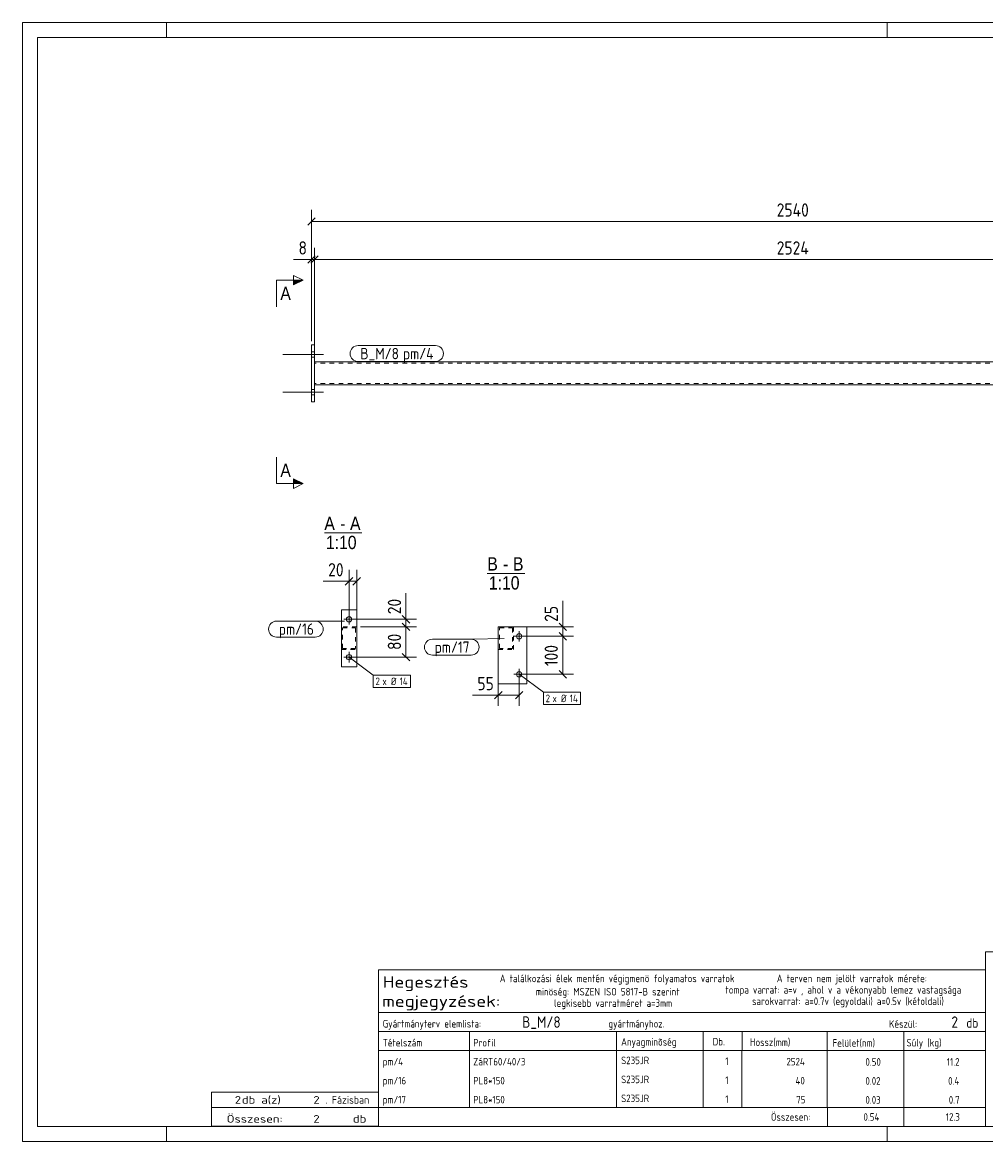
# Model space of a CAD drawing. Header units: millimetres. Extents: x 1 to 419, y 1 to 296.
# Tile 1 of 2: x 1 to 255, y 1 to 296. Entities that reach past the tile are written whole.
import ezdxf

# ---------------------------------------------------------------- set-up
doc = ezdxf.new("R2010")
doc.units = ezdxf.units.MM
doc.header["$LTSCALE"] = 0.6
doc.linetypes.add('XKITLINE00', pattern=[0])
doc.linetypes.add('XKITLINE02', pattern=[4, 2, -2])
for name, color, linetype, lineweight in [('Bolt', 7, 'Continuous', 0), ('BoltMark', 3, 'Continuous', 0), ('DrawingSheet', 5, 'Continuous', 0), ('OtherObjectType', 1, 'Continuous', 0), ('Part', 2, 'Continuous', 0), ('PartMark', 3, 'Continuous', 0), ('Section', 6, 'Continuous', 0), ('Z-DIMENSIONS', 1, 'Continuous', 0)]:
    doc.layers.add(name, color=color, linetype=linetype, lineweight=lineweight)
doc.styles.add('ARIAL', font='ARIAL.TTF')
doc.styles.add('ISOCPEUR', font='ISOCPEUR.TTF')

msp = doc.modelspace()

# ---------------------------------------------------------------- hatches: boundary and pattern name
at = {"layer": 'Section'}
for points in [[(72.5, 228.07), (75, 228.07), (72.5, 226.82)], [(72.5, 175.68), (75, 174.43), (72.5, 174.43)]]:
    msp.add_hatch(color=6, dxfattribs=at).paths.add_polyline_path(points, flags=17)

# ---------------------------------------------------------------- linework, layer by layer
at = {"layer": 'Bolt', "color": 3, "linetype": 'XKITLINE00', "lineweight": 0}
for p, q in [((69.65, 208.5), (80.4, 208.5)), ((77.2, 209.2), (78, 209.2)), ((77.2, 207.8), (78, 207.8)), ((69.65, 198.5), (80.4, 198.5)), ((77.2, 199.2), (78, 199.2)), ((77.2, 197.8), (78, 197.8)), ((85.72, 138.68), (88.52, 138.68)), ((87.12, 137.28), (87.12, 140.08)), ((133.36, 134.18), (130.56, 134.18)), ((131.96, 132.78), (131.96, 135.58)), ((87.12, 127.28), (87.12, 130.08)), ((85.72, 128.68), (88.52, 128.68)), ((133.36, 124.18), (130.56, 124.18)), ((131.96, 122.78), (131.96, 125.58))]:
    msp.add_line(p, q, dxfattribs=at)
for centre in [(87.12, 138.68), (131.96, 134.18), (87.12, 128.68), (131.96, 124.18)]:
    msp.add_circle(centre, 0.7, dxfattribs=at)
at = {"layer": 'BoltMark', "color": 7, "linetype": 'XKITLINE00', "lineweight": 0}
for p, q in [((87.12, 128.68), (93.49, 123.92)), ((93.49, 123.92), (103.28, 123.92)), ((93.49, 120.72), (93.49, 123.92)), ((103.28, 120.72), (103.28, 123.92)), ((131.96, 124.18), (138.33, 119.42)), ((93.49, 120.72), (103.28, 120.72)), ((138.33, 119.42), (148.12, 119.42)), ((138.33, 116.22), (138.33, 119.42)), ((148.12, 116.22), (148.12, 119.42)), ((138.33, 116.22), (148.12, 116.22))]:
    msp.add_line(p, q, dxfattribs=at)
at = {"layer": 'DrawingSheet', "color": 2, "linetype": 'XKITLINE00', "lineweight": 0}
for p, q in [((419, 296), (1, 296)), ((1, 296), (1, 1)), ((39, 292), (39, 296)), ((229, 292), (229, 296)), ((39, 1), (39, 5)), ((229, 1), (229, 5)), ((1, 1), (419, 1))]:
    msp.add_line(p, q, dxfattribs=at)
at = {"layer": 'DrawingSheet', "color": 3, "linetype": 'XKITLINE00', "lineweight": 0}
for p, q in [((415, 292), (5, 292)), ((5, 292), (5, 5)), ((5, 5), (415, 5))]:
    msp.add_line(p, q, dxfattribs=at)
at = {"layer": 'OtherObjectType', "color": 6, "linetype": 'XKITLINE00', "lineweight": 0}
for p, q in [((80.6, 161.43), (90.48, 161.43)), ((123.56, 150.77), (133.44, 150.77))]:
    msp.add_line(p, q, dxfattribs=at)
at = {"layer": 'OtherObjectType', "color": 7, "linetype": 'XKITLINE00', "lineweight": 0}
for p, q in [((254.84, 51.05), (254.84, 6.75)), ((254.84, 51.05), (415, 51.05)), ((94.84, 35.01), (94.84, 46.26)), ((94.84, 46.26), (254.84, 46.26)), ((254.84, 46.26), (254.84, 35.01)), ((94.84, 35.01), (254.84, 35.01)), ((94.84, 35.01), (254.84, 35.01)), ((94.84, 35.01), (94.84, 30.01)), ((254.84, 35.01), (254.84, 30.01)), ((94.84, 30.01), (254.84, 30.01)), ((94.84, 30.01), (94.84, 25.01)), ((118.84, 30.01), (118.84, 25.01)), ((157.61, 25.01), (157.61, 30.01)), ((180.5, 30.01), (180.5, 25.01)), ((190.7, 30.01), (190.7, 25.13)), ((213.15, 30.01), (213.15, 25.01)), ((233.33, 30.01), (233.33, 25.01)), ((254.84, 30.01), (254.84, 25.01)), ((94.84, 25.01), (254.84, 25.01)), ((94.84, 25.01), (94.84, 20.01)), ((118.84, 25.01), (118.84, 20.01)), ((157.61, 20.01), (157.61, 25.01)), ((180.5, 25.01), (180.5, 20.01)), ((190.67, 25.01), (190.67, 20.01)), ((213.18, 25.01), (213.18, 20.01)), ((233.33, 25.01), (233.33, 20.01)), ((254.84, 25.01), (254.84, 20.01)), ((94.84, 20.01), (94.84, 15.01)), ((118.84, 20.01), (118.84, 15.01)), ((157.61, 15.01), (157.61, 20.01)), ((180.5, 20.01), (180.5, 15.01)), ((190.67, 20), (190.67, 15)), ((213.18, 20.01), (213.18, 15.01)), ((233.33, 20.01), (233.33, 15.01)), ((254.84, 20.01), (254.84, 15.01)), ((94.84, 15), (94.84, 10)), ((118.84, 15), (118.84, 10)), ((157.61, 10), (157.61, 15)), ((180.5, 15), (180.5, 10)), ((190.67, 15), (190.67, 10)), ((213.18, 15), (213.18, 10)), ((233.33, 15), (233.33, 10)), ((254.84, 15), (254.84, 10)), ((50.84, 10), (50.84, 14)), ((50.84, 14), (94.84, 14)), ((94.84, 10), (94.84, 14)), ((50.84, 10), (94.84, 10)), ((50.85, 5.02), (50.84, 9.99)), ((50.84, 9.98), (94.74, 9.98)), ((94.84, 10), (254.84, 10)), ((94.84, 10), (94.84, 5)), ((213.19, 10), (213.19, 5)), ((233.31, 10), (233.31, 5)), ((254.84, 10), (254.84, 5)), ((50.89, 5.03), (94.79, 5.03)), ((94.84, 5), (254.84, 5))]:
    msp.add_line(p, q, dxfattribs=at)
at = {"layer": 'Part', "color": 2, "linetype": 'XKITLINE00', "lineweight": 0}
for p, q in [((77.2, 211), (78, 211)), ((77.2, 196), (77.2, 211)), ((78, 211), (78, 196)), ((78, 200.5), (78, 206.5)), ((330.4, 206.5), (78, 206.5)), ((330.4, 200.5), (78, 200.5)), ((78, 196), (77.2, 196)), ((85.12, 126.18), (85.12, 141.18)), ((85.12, 141.18), (89.12, 141.18)), ((89.12, 126.18), (89.12, 141.18)), ((126.46, 121.68), (126.46, 136.68)), ((126.46, 136.68), (133.96, 136.68)), ((133.96, 136.68), (133.96, 121.68)), ((85.12, 126.18), (89.12, 126.18)), ((133.96, 121.68), (126.46, 121.68))]:
    msp.add_line(p, q, dxfattribs=at)
at = {"layer": 'Part', "color": 7, "linetype": 'XKITLINE02', "lineweight": 0}
for p, q in [((330.4, 206.2), (78, 206.2)), ((330.4, 200.8), (78, 200.8)), ((89.12, 136.68), (85.12, 136.68)), ((85.12, 136.68), (85.12, 130.68)), ((85.42, 130.98), (85.42, 136.38)), ((85.42, 136.38), (88.82, 136.38)), ((88.82, 136.38), (88.82, 130.98)), ((89.12, 130.68), (89.12, 136.68)), ((130.46, 136.68), (126.46, 136.68)), ((126.46, 136.68), (126.46, 130.68)), ((126.76, 130.98), (126.76, 136.38)), ((126.76, 136.38), (130.16, 136.38)), ((130.16, 136.38), (130.16, 130.98)), ((130.46, 130.68), (130.46, 136.68)), ((85.12, 130.68), (89.12, 130.68)), ((88.82, 130.98), (85.42, 130.98)), ((126.46, 130.68), (130.46, 130.68)), ((130.16, 130.98), (126.76, 130.98))]:
    msp.add_line(p, q, dxfattribs=at)
at = {"layer": 'PartMark', "color": 7, "linetype": 'XKITLINE00', "lineweight": 0}
for p, q in [((89.5, 210.8), (109.9, 210.8)), ((89.5, 206.6), (109.9, 206.6)), ((68, 138.18), (78.22, 138.18)), ((85.95, 138.15), (78.22, 138.18)), ((68, 133.98), (78.22, 133.98)), ((109.08, 133.43), (119.3, 133.43)), ((127.99, 133.65), (119.3, 133.43)), ((109.08, 129.23), (119.3, 129.23))]:
    msp.add_line(p, q, dxfattribs=at)
for centre, start, end in [((89.5, 208.7), 90, 270), ((109.9, 208.7), 270, 90), ((68, 136.08), 90, 270), ((78.22, 136.08), 270, 90), ((109.08, 131.33), 90, 270), ((119.3, 131.33), 270, 90)]:
    msp.add_arc(centre, 2.1, start, end, dxfattribs=at)
at = {"layer": 'Section', "color": 6, "linetype": 'XKITLINE00', "lineweight": 0}
for p, q in [((68, 228.07), (68, 221.07)), ((68, 228.07), (75, 228.07)), ((72.5, 226.82), (72.5, 229.32)), ((72.5, 229.32), (75, 228.07)), ((75, 228.07), (72.5, 226.82)), ((68, 174.43), (68, 181.43)), ((68, 174.43), (75, 174.43)), ((75, 174.43), (72.5, 175.68)), ((72.5, 175.68), (72.5, 173.18)), ((75, 174.43), (72.5, 173.18))]:
    msp.add_line(p, q, dxfattribs=at)
at = {"layer": 'Z-DIMENSIONS', "color": 7, "linetype": 'XKITLINE00', "lineweight": 0}
for p, q in [((77.2, 212), (77.2, 246.55)), ((78.19, 244.49), (76.21, 242.51)), ((77.2, 243.5), (331.2, 243.5)), ((77.2, 212), (77.2, 236.55)), ((78, 207.5), (78, 236.55)), ((78, 207.5), (78, 236.55)), ((77.2, 233.5), (72.47, 233.5)), ((77.2, 233.5), (72.47, 233.5)), ((78.19, 234.49), (76.21, 232.51)), ((78.99, 234.49), (77.01, 232.51)), ((78.99, 234.49), (77.01, 232.51)), ((77.2, 233.5), (78, 233.5)), ((78, 233.5), (330.4, 233.5)), ((87.12, 139.68), (87.12, 151.73)), ((89.12, 137.68), (89.12, 151.73)), ((87.12, 148.68), (80.29, 148.68)), ((87.12, 148.68), (80.29, 148.68)), ((88.11, 149.67), (86.13, 147.69)), ((87.12, 148.68), (89.12, 148.68)), ((90.11, 149.67), (88.13, 147.69)), ((102.12, 138.68), (102.12, 145.52)), ((102.12, 138.68), (102.12, 145.52)), ((143.46, 136.68), (143.46, 143.52)), ((143.46, 136.68), (143.46, 143.52)), ((88.12, 138.68), (104.92, 138.68)), ((101.13, 139.67), (103.11, 137.69)), ((102.12, 136.68), (102.12, 138.68)), ((90.12, 136.68), (104.92, 136.68)), ((90.12, 136.68), (104.92, 136.68)), ((101.13, 137.67), (103.11, 135.69)), ((101.13, 137.67), (103.11, 135.69)), ((102.12, 128.68), (102.12, 136.68)), ((131.46, 136.68), (146.26, 136.68)), ((142.47, 137.67), (144.45, 135.69)), ((143.46, 134.18), (143.46, 136.68)), ((132.96, 134.18), (146.26, 134.18)), ((132.96, 134.18), (146.26, 134.18)), ((142.47, 135.17), (144.45, 133.19)), ((142.47, 135.17), (144.45, 133.19)), ((143.46, 124.18), (143.46, 134.18)), ((88.12, 128.68), (104.92, 128.68)), ((101.13, 129.67), (103.11, 127.69)), ((126.46, 129.68), (126.46, 115.88)), ((132.96, 124.18), (146.26, 124.18)), ((142.47, 125.17), (144.45, 123.19)), ((131.96, 123.18), (131.96, 115.88)), ((126.46, 118.68), (119.63, 118.68)), ((126.46, 118.68), (119.63, 118.68)), ((127.45, 119.67), (125.47, 117.69)), ((126.46, 118.68), (131.96, 118.68)), ((132.95, 119.67), (130.97, 117.69))]:
    msp.add_line(p, q, dxfattribs=at)
at = {"layer": 'Z-DIMENSIONS', "color": 3}
for p in [(77.2, 243.5), (77.2, 233.5), (78, 233.5), (78, 233.5), (87.12, 148.68), (89.12, 148.68), (102.12, 138.68), (102.12, 136.68), (102.12, 136.68), (143.46, 136.68), (143.46, 134.18), (143.46, 134.18), (102.12, 128.68), (143.46, 124.18), (126.46, 118.68), (131.96, 118.68)]:
    msp.add_point(p, dxfattribs=at)

# ---------------------------------------------------------------- texts
at = {"layer": 'BoltMark', "color": 3, "style": 'ISOCPEUR', "width": 0.85}
for s, p in [('2', (94.09, 121.32)), ('x Ø', (95.89, 121.32)), ('14', (100.44, 121.32)), ('2', (138.93, 116.82)), ('x Ø', (140.73, 116.82)), ('14', (145.28, 116.82))]:
    msp.add_text(s, height=2, dxfattribs=at).set_placement(p)
at = {"layer": 'OtherObjectType', "color": 6, "style": 'ARIAL', "width": 0.85}
for s, p in [('A', (80.6, 162.18)), ('A', (87.37, 162.18)), ('-', (84.76, 162.18)), ('1:10', (81, 157.18)), ('B', (123.56, 151.52)), ('B', (130.32, 151.52)), ('-', (127.72, 151.52)), ('1:10', (123.96, 146.52))]:
    msp.add_text(s, height=3.5, dxfattribs=at).set_placement(p)
at = {"layer": 'OtherObjectType', "color": 7, "style": 'ISOCPEUR'}
for s, height, width, p in [('Hegesztés', 3, 1.19, (95.99, 41.57)), ('A találkozási élek mentén végigmenö folyamatos varratok', 2, 0.85, (126.84, 43.01)), ('A terven nem jelölt varratok mérete:', 2, 0.85, (199.86, 43.01)), ('minöség: MSZEN ISO 5817-B szerint', 2, 0.85, (136.34, 39.51)), ('tompa varrat: a=v , ahol v a vékonyabb lemez vastagsága', 2, 0.85, (186.34, 40.01)), ('megjegyzések:', 3, 1.19, (95.84, 36.51)), ('legkisebb varratméret a=3mm', 2, 0.85, (141.16, 36.51)), ('sarokvarrat: a=0.7v (egyoldali) a=0.5v (kétoldali)', 2, 0.85, (193.34, 37.01)), ('Gyártmányterv elemlista:                               gyártmányhoz.', 2, 0.85, (95.99, 31.07)), ('Készül:', 2, 0.85, (229.47, 31.01)), ('db', 2.5, 0.85, (249.84, 31.01)), ('Tételszám', 2, 0.85, (95.99, 26.07)), ('Profil', 2, 0.85, (119.84, 26.07)), ('Anyagminõség', 2, 0.85, (158.83, 26.29)), ('Db.', 2, 0.85, (182.96, 26.35)), ('Hossz(mm)', 2, 0.85, (192.78, 26.21)), ('Felület(nm)', 2, 0.85, (214.56, 26.01)), ('Súly (kg)', 2, 0.85, (234.05, 26.07)), ('2', 2, 1.211571, (56.99, 11)), ('db a(z)', 2, 1.211571, (58.84, 11)), ('2', 2, 1.211571, (77.7, 11)), ('. Fázisban', 2, 0.935, (80.84, 11)), ('Összesen:', 2, 0.85, (198.33, 6.5)), ('Összesen:            db', 2, 1.211571, (54.84, 6)), ('2', 2, 1.211571, (77.7, 6))]:
    msp.add_text(s, height=height, dxfattribs=dict(at, width=width)).set_placement(p)
at = {"layer": 'OtherObjectType', "color": 5, "style": 'ISOCPEUR', "width": 0.85}
for s, height, p in [('B_M/8', 3, (132.74, 31.01)), ('2', 3, (245.89, 31.01)), ('pm/4', 2, (95.99, 21.07)), ('ZáRT60/40/3', 2, (119.84, 21.07)), ('S235JR', 2, (158.83, 21.41)), ('1', 2, (186.28, 21.18)), ('2524', 2, (202.41, 21.07)), ('0.50', 2, (223.23, 21.01)), ('11.2', 2, (244.68, 21.01)), ('pm/16', 2, (95.99, 16.07)), ('PL8*150', 2, (119.84, 16.07)), ('S235JR', 2, (158.83, 16.4)), ('1', 2, (186.28, 16.17)), ('40', 2, (204.81, 16.07)), ('0.02', 2, (223.23, 16)), ('0.4', 2, (245.02, 16)), ('pm/17', 2, (95.99, 11.06)), ('PL8*150', 2, (119.84, 11.06)), ('S235JR', 2, (158.83, 11.4)), ('1', 2, (186.28, 11.17)), ('75', 2, (204.98, 11.06)), ('0.03', 2, (223.23, 11)), ('0.7', 2, (245.19, 11)), ('0.54', 2, (222.72, 6.5)), ('12.3', 2, (244.41, 6.5))]:
    msp.add_text(s, height=height, dxfattribs=at).set_placement(p)
at = {"layer": 'PartMark', "color": 1, "style": 'ISOCPEUR', "width": 0.85}
msp.add_text('B_M/8', height=3, dxfattribs=at).set_placement((90.1, 207.2))
at = {"layer": 'PartMark', "color": 3, "style": 'ISOCPEUR', "width": 0.85}
for s, p in [('pm/4', (101.31, 207.2)), ('pm/16', (68.6, 134.58)), ('pm/17', (109.68, 129.83))]:
    msp.add_text(s, height=3, dxfattribs=at).set_placement(p)
at = {"layer": 'Section', "color": 6, "style": 'ARIAL', "width": 0.85}
for p in [(69, 222.82), (69, 176.18)]:
    msp.add_text('A', height=3.5, dxfattribs=at).set_placement(p)
at = {"layer": 'Z-DIMENSIONS', "color": 3, "style": 'ISOCPEUR', "width": 0.85}
for s, p in [('2540', (199.84, 244.8)), ('8', (73.78, 234.8)), ('2524', (199.84, 234.8)), ('20', (81.6, 149.98)), ('55', (120.94, 119.98))]:
    msp.add_text(s, height=3.5, dxfattribs=at).set_placement(p)
for s, p in [('20', (100.82, 140)), ('25', (142.16, 138)), ('80', (100.82, 130.58)), ('100', (142.16, 126.33))]:
    msp.add_text(s, height=3.5, rotation=90.0002, dxfattribs=at).set_placement(p)

doc.saveas('drawing.dxf')
